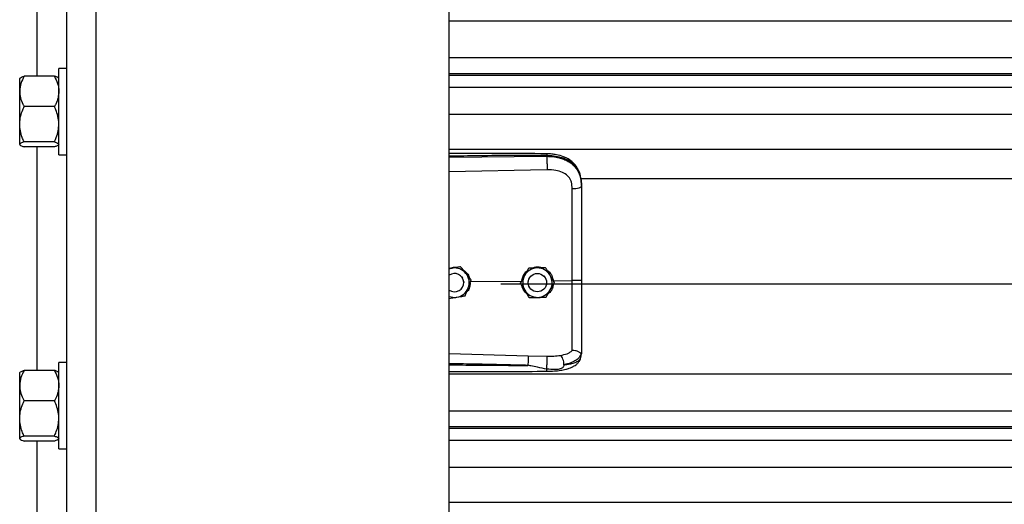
# Model space of a CAD drawing. Header units: inches. Extents: x 170 to 284, y 215 to 248.
# Tile 13 of 195: x 177.587 to 178.16, y 221.917 to 222.199. Entities that reach past the tile are written whole.
import ezdxf

# ---------------------------------------------------------------- set-up
doc = ezdxf.new("R2010")
doc.units = ezdxf.units.IN
doc.header["$LTSCALE"] = 0.25
doc.header["$MEASUREMENT"] = 0
doc.layers.add('RH BENCH MOUNT', color=7, linetype='Continuous')

msp = doc.modelspace()

# ---------------------------------------------------------------- linework, layer by layer
at = {"layer": 'RH BENCH MOUNT'}
for p, q in [((177.61447, 219.95433), (177.61447, 224.21481)), ((177.63159, 219.95433), (177.63159, 224.16601)), ((177.83703, 219.95433), (177.83703, 224.15478)), ((177.59735, 222.16632), (177.59735, 222.29644)), ((177.83703, 222.19852), (181.86935, 222.19852)), ((177.83703, 222.17714), (181.86935, 222.17714)), ((177.61447, 222.17092), (177.60988, 222.17092)), ((177.60988, 222.12062), (177.60988, 222.17092)), ((181.86935, 222.16766), (177.83703, 222.16766)), ((177.83703, 222.16702), (181.86935, 222.16702)), ((177.5873, 222.16526), (177.58711, 222.16504)), ((177.58711, 222.15749), (177.58711, 222.16504)), ((177.60731, 222.16632), (177.58968, 222.16632)), ((177.60988, 222.16504), (177.60969, 222.16526)), ((177.58711, 222.1384), (177.58711, 222.15749)), ((177.83703, 222.16), (181.86935, 222.16)), ((177.60731, 222.14867), (177.58968, 222.14867)), ((177.83703, 222.14432), (181.86935, 222.14432)), ((177.58711, 222.12668), (177.58711, 222.1384)), ((177.58711, 222.12651), (177.58711, 222.12668)), ((177.58711, 222.12651), (177.5873, 222.12629)), ((177.60731, 222.12812), (177.58968, 222.12812)), ((177.60969, 222.12629), (177.60988, 222.12651)), ((177.60731, 222.12523), (177.58968, 222.12523)), ((177.59735, 221.99511), (177.59735, 222.12523)), ((177.60988, 222.12062), (177.61447, 222.12062)), ((177.83703, 222.12393), (181.86935, 222.12393)), ((177.83703, 222.11918), (177.89388, 222.11972)), ((177.89388, 222.11972), (177.89388, 222.12013)), ((177.89398, 222.11193), (177.83703, 222.11072)), ((177.91358, 222.10685), (181.7928, 222.10685)), ((177.91408, 222.10279), (177.91408, 222.10231)), ((177.83881, 222.05465), (177.83703, 222.05436)), ((177.84369, 222.05545), (177.84276, 222.0553)), ((177.84369, 222.05545), (177.84369, 222.05545)), ((177.88333, 222.05469), (177.88333, 222.05469)), ((177.89321, 222.05484), (177.89321, 222.05484)), ((177.84433, 222.04959), (177.84472, 222.04904)), ((177.84553, 222.0462), (177.84553, 222.0462)), ((177.84957, 222.04681), (177.87927, 222.04709)), ((177.84994, 222.04779), (177.84994, 222.04779)), ((177.88305, 222.0462), (177.88308, 222.0468)), ((177.88305, 222.0462), (177.88305, 222.0462)), ((177.89205, 222.05011), (177.89299, 222.04895)), ((177.89299, 222.04895), (177.89313, 222.04869)), ((177.89373, 222.04664), (177.89375, 222.0462)), ((177.89375, 222.0462), (177.89375, 222.0462)), ((177.89771, 222.04727), (177.90862, 222.04737)), ((177.89828, 222.04635), (177.89828, 222.04635)), ((177.8672, 222.04546), (181.83919, 222.04546)), ((177.87851, 222.04606), (177.87851, 222.04606)), ((177.83703, 222.00505), (177.88297, 222.00371)), ((177.88297, 222.00371), (177.89396, 222.00345)), ((177.91374, 222.00274), (177.91408, 222.00472)), ((177.91408, 222.00525), (177.91408, 222.00472)), ((177.60731, 221.99511), (177.58968, 221.99511)), ((177.61447, 221.99972), (177.60988, 221.99972)), ((177.60988, 221.94942), (177.60988, 221.99972)), ((177.5873, 221.99405), (177.58711, 221.99383)), ((177.58711, 221.98629), (177.58711, 221.99383)), ((177.60988, 221.99383), (177.60969, 221.99405)), ((177.83703, 221.99307), (181.86935, 221.99307)), ((177.58711, 221.96719), (177.58711, 221.98629)), ((177.60731, 221.97746), (177.58968, 221.97746)), ((177.83703, 221.9717), (181.86935, 221.9717)), ((177.58711, 221.95547), (177.58711, 221.96719)), ((181.86935, 221.96221), (177.83703, 221.96221)), ((177.83703, 221.96157), (181.86935, 221.96157)), ((177.58711, 221.95531), (177.58711, 221.95547)), ((177.58711, 221.95531), (177.5873, 221.95508)), ((177.60731, 221.95692), (177.58968, 221.95692)), ((177.60969, 221.95508), (177.60988, 221.95531)), ((177.83703, 221.95455), (181.86935, 221.95455)), ((177.60731, 221.95402), (177.58968, 221.95402)), ((177.59735, 221.82391), (177.59735, 221.95402)), ((177.60988, 221.94942), (177.61447, 221.94942)), ((177.83703, 221.93887), (181.86935, 221.93887)), ((177.83703, 221.91848), (181.86935, 221.91848))]:
    msp.add_line(p, q, dxfattribs=at)
at = {"layer": 'RH BENCH MOUNT', "flags": 128}
for points in [[(177.91408, 222.10231), (177.91397, 222.10201), (177.91367, 222.10172), (177.91316, 222.10146), (177.91249, 222.10123), (177.91167, 222.10104), (177.91072, 222.10089), (177.90969, 222.1008), (177.90862, 222.10076)], [(177.83703, 222.05416), (177.83772, 222.0544), (177.83881, 222.05465)], [(177.84547, 222.04704), (177.84551, 222.04667), (177.84553, 222.0462)]]:
    msp.add_lwpolyline(points, dxfattribs=at)
at = {"layer": 'RH BENCH MOUNT'}
msp.add_circle((177.8884, 222.0462), 0.00535, dxfattribs=at)
for centre, radius, start, end in [((177.84018, 222.0462), 0.00856, 39.24773, 99.24773), ((177.8884, 222.0462), 0.00856, 90.85968, 150.85968), ((177.8884, 222.0462), 0.00856, 30.85968, 90.85968), ((177.84018, 222.0462), 0.00535, 300.00974, 126.0719), ((177.84018, 222.0462), 0.00856, 339.24773, 39.24773), ((177.8884, 222.0462), 0.00856, 150.85968, 210.85968), ((177.8884, 222.0462), 0.00856, 330.85968, 30.85968), ((177.84018, 222.0462), 0.00535, 233.9281, 300.00974), ((177.84018, 222.0462), 0.00856, 279.24773, 339.24773), ((177.8884, 222.0462), 0.00856, 210.85968, 270.85968), ((177.8884, 222.0462), 0.00856, 270.85968, 330.85968), ((177.84018, 222.0462), 0.00856, 248.40768, 279.24773)]:
    msp.add_arc(centre, radius, start, end, dxfattribs=at)
for points, knots in [([(177.58968, 222.16632), (177.589, 222.16495), (177.58763, 222.16215), (177.58711, 222.1591), (177.58711, 222.15753), (177.58711, 222.15749)], [0, 0, 0, 0, 0.484341, 0.986328, 1, 1, 1, 1]), ([(177.58737, 222.1652), (177.58742, 222.16529), (177.5876, 222.16559), (177.58856, 222.16597), (177.58942, 222.16624), (177.58968, 222.16632)], [0, 0, 0, 0, 0.237471, 0.77815, 1, 1, 1, 1]), ([(177.60731, 222.16632), (177.60798, 222.16495), (177.60936, 222.16215), (177.60987, 222.1591), (177.60988, 222.15753), (177.60988, 222.15749)], [0, 0, 0, 0, 0.484341, 0.986328, 1, 1, 1, 1]), ([(177.60962, 222.1652), (177.60956, 222.16529), (177.60939, 222.16559), (177.60842, 222.16597), (177.60756, 222.16624), (177.60731, 222.16632)], [0, 0, 0, 0, 0.2374712, 0.7781502, 1, 1, 1, 1]), ([(177.58711, 222.15749), (177.58721, 222.15626), (177.5874, 222.15374), (177.58856, 222.15082), (177.58942, 222.14915), (177.58968, 222.14867)], [0, 0, 0, 0, 0.406291, 0.827266, 1, 1, 1, 1]), ([(177.60988, 222.15749), (177.60978, 222.15626), (177.60958, 222.15374), (177.60843, 222.15082), (177.60756, 222.14915), (177.60731, 222.14867)], [0, 0, 0, 0, 0.4062906, 0.8272664, 1, 1, 1, 1]), ([(177.58711, 222.1384), (177.58711, 222.13863), (177.58713, 222.14017), (177.58755, 222.14304), (177.58858, 222.14622), (177.5894, 222.14806), (177.58968, 222.14867)], [0, 0, 0, 0, 0.066532, 0.435283, 0.814551, 1, 1, 1, 1]), ([(177.60988, 222.1384), (177.60988, 222.13863), (177.60986, 222.14017), (177.60944, 222.14304), (177.60841, 222.14622), (177.60758, 222.14806), (177.60731, 222.14867)], [0, 0, 0, 0, 0.066532, 0.435283, 0.814551, 1, 1, 1, 1]), ([(177.58968, 222.12812), (177.58929, 222.12899), (177.58839, 222.13105), (177.58735, 222.13448), (177.58719, 222.13708), (177.58711, 222.1384)], [0, 0, 0, 0, 0.26546, 0.628076, 1, 1, 1, 1]), ([(177.60731, 222.12812), (177.60769, 222.12899), (177.60859, 222.13105), (177.60963, 222.13448), (177.6098, 222.13708), (177.60988, 222.1384)], [0, 0, 0, 0, 0.26546, 0.628076, 1, 1, 1, 1]), ([(177.58968, 222.12812), (177.589, 222.1279), (177.58763, 222.12744), (177.58711, 222.12694), (177.58711, 222.12668), (177.58711, 222.12668)], [0, 0, 0, 0, 0.484341, 0.986328, 1, 1, 1, 1]), ([(177.58711, 222.12668), (177.58721, 222.12647), (177.5874, 222.12606), (177.58856, 222.12558), (177.58942, 222.12531), (177.58968, 222.12523)], [0, 0, 0, 0, 0.406291, 0.827266, 1, 1, 1, 1]), ([(177.60731, 222.12812), (177.60798, 222.1279), (177.60936, 222.12744), (177.60987, 222.12694), (177.60988, 222.12668), (177.60988, 222.12668)], [0, 0, 0, 0, 0.484341, 0.986328, 1, 1, 1, 1]), ([(177.60962, 222.12635), (177.60956, 222.12626), (177.60939, 222.12596), (177.60842, 222.12558), (177.60756, 222.12531), (177.60731, 222.12523)], [0, 0, 0, 0, 0.237471, 0.77815, 1, 1, 1, 1]), ([(177.89386, 222.12122), (177.88465, 222.12129), (177.86656, 222.12142), (177.84762, 222.12136), (177.83789, 222.12131), (177.83703, 222.12131)], [0, 0, 0, 0, 0.486583, 0.954841, 1, 1, 1, 1]), ([(177.91399, 222.10484), (177.91387, 222.10591), (177.91366, 222.10784), (177.91291, 222.11036), (177.91205, 222.11227), (177.91098, 222.11403), (177.90966, 222.11561), (177.90819, 222.11691), (177.90682, 222.11787), (177.90538, 222.1187), (177.903, 222.11977), (177.90006, 222.12058), (177.89675, 222.12111), (177.89486, 222.12118), (177.89386, 222.12122)], [0, 0, 0, 0, 0.108447, 0.196305, 0.269183, 0.327997, 0.41496, 0.491641, 0.538976, 0.594191, 0.669415, 0.814855, 0.902261, 1, 1, 1, 1]), ([(177.89386, 222.1212), (177.89386, 222.12121), (177.89387, 222.12122), (177.89387, 222.12111), (177.89388, 222.12081), (177.89388, 222.1204), (177.89388, 222.12013)], [0, 0, 0, 0, 0.097876, 0.335386, 0.567961, 1, 1, 1, 1]), ([(177.89388, 222.12013), (177.88758, 222.12017), (177.87434, 222.12025), (177.85539, 222.12007), (177.84275, 222.11985), (177.83703, 222.11975)], [0, 0, 0, 0, 0.33267, 0.698436, 1, 1, 1, 1]), ([(177.91408, 222.10279), (177.91401, 222.10415), (177.9139, 222.10671), (177.91293, 222.1102), (177.91164, 222.11261), (177.91027, 222.11432), (177.90919, 222.11536), (177.90813, 222.11619), (177.90714, 222.11685), (177.90591, 222.11754), (177.90431, 222.11827), (177.90165, 222.11918), (177.89811, 222.11994), (177.89521, 222.12007), (177.89388, 222.12013)], [0, 0, 0, 0, 0.130716, 0.246761, 0.357793, 0.417097, 0.479148, 0.517715, 0.55909, 0.603295, 0.663348, 0.735369, 0.879208, 1, 1, 1, 1]), ([(177.89388, 222.11972), (177.8939, 222.11914), (177.89395, 222.11794), (177.89399, 222.11572), (177.894, 222.11354), (177.89399, 222.11245), (177.89398, 222.11193)], [0, 0, 0, 0, 0.240694, 0.5, 0.759306, 1, 1, 1, 1]), ([(177.89388, 222.11972), (177.89508, 222.11969), (177.89751, 222.11962), (177.90084, 222.119), (177.90382, 222.11806), (177.90635, 222.11685), (177.9086, 222.1153), (177.91046, 222.11346), (177.91195, 222.11133), (177.91312, 222.10877), (177.91392, 222.1057), (177.91402, 222.10345), (177.91408, 222.10231)], [0, 0, 0, 0, 0.109401, 0.222347, 0.315179, 0.410223, 0.501275, 0.594601, 0.683449, 0.774533, 0.885821, 1, 1, 1, 1]), ([(177.90819, 222.10469), (177.90819, 222.10469), (177.90809, 222.10505), (177.9076, 222.10646), (177.90606, 222.10866), (177.90299, 222.11056), (177.89888, 222.11177), (177.89572, 222.11187), (177.89398, 222.11193)], [0, 0, 0, 0, 0.000004, 0.065095, 0.26167, 0.475311, 0.709366, 1, 1, 1, 1]), ([(177.90862, 222.10076), (177.90855, 222.10208), (177.90848, 222.10341), (177.90819, 222.10469), (177.90819, 222.10469)], [0, 0, 0, 0, 0.99998, 1, 1, 1, 1]), ([(177.90862, 222.04737), (177.90862, 222.04737), (177.90862, 222.05076), (177.90862, 222.05781), (177.90862, 222.06848), (177.90862, 222.07936), (177.90862, 222.09014), (177.90862, 222.09722), (177.90862, 222.10076)], [0, 0, 0, 0, 0.000001, 0.187792, 0.390844, 0.593896, 0.796948, 1, 1, 1, 1]), ([(177.91408, 222.10231), (177.91408, 222.09868), (177.91408, 222.0914), (177.91408, 222.08032), (177.91408, 222.06914), (177.91408, 222.05817), (177.91408, 222.05092), (177.91408, 222.04744)], [0, 0, 0, 0, 0.202757, 0.406104, 0.60886, 0.812207, 1, 1, 1, 1]), ([(177.83703, 222.05448), (177.83787, 222.05476), (177.83928, 222.05524), (177.84075, 222.05512), (177.84135, 222.05507)], [0, 0, 0, 0, 0.594398, 1, 1, 1, 1]), ([(177.84369, 222.05545), (177.84301, 222.05534), (177.84164, 222.05511), (177.83998, 222.05484), (177.83903, 222.05469), (177.83881, 222.05465)], [0, 0, 0, 0, 0.4299704, 0.8700602, 1, 1, 1, 1]), ([(177.84681, 222.05162), (177.84669, 222.05177), (177.84572, 222.05295), (177.84466, 222.05425), (177.84378, 222.05533), (177.84369, 222.05545)], [0, 0, 0, 0, 0.115647, 0.904534, 1, 1, 1, 1]), ([(177.84681, 222.05162), (177.84669, 222.05177), (177.84572, 222.05296), (177.84466, 222.05426), (177.84378, 222.05533), (177.84369, 222.05545)], [0, 0, 0, 0, 0.115647, 0.904534, 1, 1, 1, 1]), ([(177.84496, 222.05375), (177.84561, 222.05332), (177.8471, 222.05234), (177.8484, 222.05061), (177.84868, 222.04937), (177.84873, 222.04913)], [0, 0, 0, 0, 0.381422, 0.875754, 1, 1, 1, 1]), ([(177.87943, 222.0477), (177.87959, 222.04845), (177.87997, 222.05021), (177.8811, 222.05205), (177.88214, 222.05278), (177.88234, 222.05292)], [0, 0, 0, 0, 0.377677, 0.881161, 1, 1, 1, 1]), ([(177.88333, 222.05469), (177.88299, 222.05409), (177.88232, 222.05288), (177.8815, 222.05141), (177.88103, 222.05056), (177.88092, 222.05037)], [0, 0, 0, 0, 0.42997, 0.87006, 1, 1, 1, 1]), ([(177.88333, 222.05469), (177.88299, 222.05409), (177.88232, 222.05288), (177.8815, 222.05141), (177.88103, 222.05057), (177.88092, 222.05037)], [0, 0, 0, 0, 0.42997, 0.87006, 1, 1, 1, 1]), ([(177.88827, 222.05476), (177.887, 222.05474), (177.8853, 222.05472), (177.88372, 222.05469), (177.88333, 222.05469)], [0, 0, 0, 0, 0.749773, 1, 1, 1, 1]), ([(177.88827, 222.05476), (177.887, 222.05475), (177.8853, 222.05472), (177.88372, 222.0547), (177.88333, 222.05469)], [0, 0, 0, 0, 0.7497734, 1, 1, 1, 1]), ([(177.88547, 222.05472), (177.88604, 222.05494), (177.88722, 222.05538), (177.88927, 222.05543), (177.8906, 222.05503), (177.89132, 222.05481)], [0, 0, 0, 0, 0.30274, 0.628644, 1, 1, 1, 1]), ([(177.89321, 222.05484), (177.89253, 222.05483), (177.89114, 222.05481), (177.88945, 222.05478), (177.88849, 222.05477), (177.88827, 222.05476)], [0, 0, 0, 0, 0.42997, 0.87006, 1, 1, 1, 1]), ([(177.89321, 222.05484), (177.89253, 222.05483), (177.89114, 222.05481), (177.88945, 222.05478), (177.88849, 222.05477), (177.88827, 222.05476)], [0, 0, 0, 0, 0.4299704, 0.8700602, 1, 1, 1, 1]), ([(177.89574, 222.05059), (177.89564, 222.05076), (177.89486, 222.05207), (177.894, 222.05351), (177.89329, 222.05471), (177.89321, 222.05484)], [0, 0, 0, 0, 0.115647, 0.904534, 1, 1, 1, 1]), ([(177.89574, 222.0506), (177.89564, 222.05076), (177.89486, 222.05208), (177.894, 222.05352), (177.89329, 222.05471), (177.89321, 222.05484)], [0, 0, 0, 0, 0.115647, 0.904534, 1, 1, 1, 1]), ([(177.89408, 222.05337), (177.89433, 222.05323), (177.89546, 222.05254), (177.89694, 222.05044), (177.89744, 222.04835), (177.89771, 222.04727)], [0, 0, 0, 0, 0.117443, 0.542782, 1, 1, 1, 1]), ([(177.84994, 222.04779), (177.84968, 222.04812), (177.84868, 222.04934), (177.8476, 222.05065), (177.84681, 222.05162)], [0, 0, 0, 0, 0.264307, 1, 1, 1, 1]), ([(177.84994, 222.04779), (177.84968, 222.04812), (177.84868, 222.04934), (177.8476, 222.05065), (177.84681, 222.05162)], [0, 0, 0, 0, 0.264307, 1, 1, 1, 1]), ([(177.84819, 222.04317), (177.84864, 222.04436), (177.84924, 222.04595), (177.8498, 222.04742), (177.84994, 222.04779)], [0, 0, 0, 0, 0.749773, 1, 1, 1, 1]), ([(177.88092, 222.05037), (177.8803, 222.04926), (177.87947, 222.04778), (177.8787, 222.0464), (177.87851, 222.04606)], [0, 0, 0, 0, 0.749773, 1, 1, 1, 1]), ([(177.88092, 222.05037), (177.8803, 222.04926), (177.87947, 222.04778), (177.8787, 222.0464), (177.87851, 222.04606)], [0, 0, 0, 0, 0.7497734, 1, 1, 1, 1]), ([(177.89828, 222.04635), (177.89807, 222.04671), (177.89726, 222.04807), (177.89638, 222.04952), (177.89574, 222.0506)], [0, 0, 0, 0, 0.264307, 1, 1, 1, 1]), ([(177.89828, 222.04635), (177.89807, 222.04671), (177.89726, 222.04807), (177.89638, 222.04952), (177.89574, 222.05059)], [0, 0, 0, 0, 0.264307, 1, 1, 1, 1]), ([(177.89587, 222.04203), (177.89649, 222.04315), (177.89732, 222.04463), (177.89809, 222.04601), (177.89828, 222.04635)], [0, 0, 0, 0, 0.749773, 1, 1, 1, 1]), ([(177.91408, 222.04744), (177.914, 222.04743), (177.91383, 222.04741), (177.91258, 222.04738), (177.91078, 222.04737), (177.90934, 222.04737), (177.90862, 222.04737)], [0, 0, 0, 0, 0.250001, 0.500001, 0.750001, 1, 1, 1, 1]), ([(177.90862, 222.00668), (177.90862, 222.00695), (177.90862, 222.00852), (177.90862, 222.01195), (177.90862, 222.01755), (177.90862, 222.02399), (177.90862, 222.03122), (177.90862, 222.03909), (177.90862, 222.04462), (177.90862, 222.04737), (177.90862, 222.04737)], [0, 0, 0, 0, 0.031558, 0.189146, 0.346734, 0.504328, 0.661923, 0.83096, 0.999998, 1, 1, 1, 1]), ([(177.91408, 222.04744), (177.91408, 222.04441), (177.91408, 222.03823), (177.91408, 222.02944), (177.91408, 222.02128), (177.91408, 222.0147), (177.91408, 222.00931), (177.91408, 222.00661), (177.91408, 222.00525)], [0, 0, 0, 0, 0.187091, 0.380392, 0.555876, 0.736448, 0.867195, 1, 1, 1, 1]), ([(177.84644, 222.03855), (177.84668, 222.03919), (177.84717, 222.04048), (177.84777, 222.04206), (177.84811, 222.04296), (177.84819, 222.04317)], [0, 0, 0, 0, 0.4299704, 0.8700602, 1, 1, 1, 1]), ([(177.84927, 222.04603), (177.8492, 222.04521), (177.84904, 222.04345), (177.84819, 222.04164), (177.8474, 222.04094), (177.84731, 222.04086)], [0, 0, 0, 0, 0.439592, 0.936516, 1, 1, 1, 1]), ([(177.88105, 222.04181), (177.88095, 222.04198), (177.88016, 222.04329), (177.8793, 222.04473), (177.87859, 222.04593), (177.87851, 222.04606)], [0, 0, 0, 0, 0.115647, 0.904534, 1, 1, 1, 1]), ([(177.88233, 222.03967), (177.88168, 222.04033), (177.88033, 222.0417), (177.87943, 222.04357), (177.87938, 222.04459), (177.87938, 222.0446)], [0, 0, 0, 0, 0.479701, 0.993135, 1, 1, 1, 1]), ([(177.88358, 222.03757), (177.88337, 222.03793), (177.88256, 222.03928), (177.88169, 222.04074), (177.88105, 222.04181)], [0, 0, 0, 0, 0.264307, 1, 1, 1, 1]), ([(177.89347, 222.03772), (177.8938, 222.03832), (177.89447, 222.03953), (177.8953, 222.041), (177.89577, 222.04184), (177.89587, 222.04203)], [0, 0, 0, 0, 0.42997, 0.87006, 1, 1, 1, 1]), ([(177.8976, 222.04513), (177.89749, 222.04442), (177.89722, 222.04275), (177.89607, 222.04082), (177.89494, 222.03997), (177.89457, 222.0397)], [0, 0, 0, 0, 0.335649, 0.786425, 1, 1, 1, 1]), ([(177.83703, 222.03702), (177.83759, 222.03711), (177.83885, 222.03731), (177.84039, 222.03756), (177.84134, 222.03772), (177.84156, 222.03775)], [0, 0, 0, 0, 0.38442, 0.859677, 1, 1, 1, 1]), ([(177.84156, 222.03775), (177.84282, 222.03796), (177.84449, 222.03823), (177.84605, 222.03849), (177.84644, 222.03855)], [0, 0, 0, 0, 0.749773, 1, 1, 1, 1]), ([(177.88358, 222.03757), (177.88427, 222.03758), (177.88565, 222.0376), (177.88734, 222.03763), (177.8883, 222.03764), (177.88852, 222.03764)], [0, 0, 0, 0, 0.42997, 0.87006, 1, 1, 1, 1]), ([(177.89067, 222.03768), (177.89057, 222.03764), (177.8898, 222.03734), (177.8885, 222.03728), (177.8874, 222.03753), (177.887, 222.03762)], [0, 0, 0, 0, 0.081672, 0.673462, 1, 1, 1, 1]), ([(177.88852, 222.03764), (177.8898, 222.03766), (177.89149, 222.03769), (177.89307, 222.03771), (177.89347, 222.03772)], [0, 0, 0, 0, 0.749773, 1, 1, 1, 1]), ([(177.90179, 222.00386), (177.90316, 222.00415), (177.90524, 222.00458), (177.90742, 222.00563), (177.90822, 222.00633), (177.90862, 222.00669)], [0, 0, 0, 0, 0.490199, 0.7438847, 1, 1, 1, 1]), ([(177.91388, 222.005), (177.91383, 222.00499), (177.91373, 222.00498), (177.91344, 222.00516), (177.91297, 222.00549), (177.9121, 222.00607), (177.91062, 222.00669), (177.90928, 222.00669), (177.90862, 222.00669)], [0, 0, 0, 0, 0.1136769, 0.2333502, 0.3620694, 0.5019164, 0.7557449, 1, 1, 1, 1]), ([(177.88297, 222.00371), (177.88298, 222.00348), (177.88299, 222.00311), (177.88298, 222.00225), (177.88298, 222.00147), (177.88296, 222.00061), (177.88294, 221.99945), (177.88291, 221.99861), (177.88289, 221.99806)], [0, 0, 0, 0, 0.2394515, 0.3683458, 0.4999762, 0.6316106, 0.7605158, 1, 1, 1, 1]), ([(177.89382, 221.99463), (177.89531, 221.99467), (177.89809, 221.99473), (177.90183, 221.99516), (177.9047, 221.99571), (177.90681, 221.99632), (177.90839, 221.99693), (177.90976, 221.99763), (177.91104, 221.99851), (177.91216, 221.99958), (177.91318, 222.001), (177.91353, 222.00211), (177.91372, 222.00269)], [0, 0, 0, 0, 0.169691, 0.317141, 0.442436, 0.538436, 0.608329, 0.684096, 0.742678, 0.815168, 0.901564, 1, 1, 1, 1]), ([(177.89387, 221.99588), (177.89389, 221.99612), (177.89392, 221.99663), (177.89396, 221.99764), (177.894, 221.99883), (177.89402, 222.0001), (177.89403, 222.0013), (177.89402, 222.0023), (177.89399, 222.00304), (177.89397, 222.00332), (177.89396, 222.00345)], [0, 0, 0, 0, 0.109851, 0.231726, 0.363178, 0.5, 0.636822, 0.768274, 0.890149, 1, 1, 1, 1]), ([(177.89396, 222.00345), (177.89531, 222.00345), (177.89801, 222.00343), (177.90052, 222.00372), (177.90177, 222.00386)], [0, 0, 0, 0, 0.500392, 1, 1, 1, 1]), ([(177.90387, 221.99846), (177.90385, 221.99899), (177.9038, 222.00009), (177.90332, 222.00175), (177.90262, 222.00314), (177.90205, 222.00363), (177.90178, 222.00386)], [0, 0, 0, 0, 0.240562, 0.499746, 0.759069, 1, 1, 1, 1]), ([(177.91388, 222.005), (177.91361, 222.00428), (177.91304, 222.0028), (177.91099, 222.00096), (177.908, 221.99941), (177.90527, 221.99878), (177.90387, 221.99846)], [0, 0, 0, 0, 0.2305258, 0.4734878, 0.729738, 1, 1, 1, 1]), ([(177.90388, 221.99846), (177.90442, 221.99852), (177.90573, 221.99865), (177.90713, 221.99888), (177.90808, 221.99908), (177.90931, 221.99935), (177.911, 221.99992), (177.91282, 222.00105), (177.91343, 222.00216), (177.91374, 222.00274)], [0, 0, 0, 0, 0.109188, 0.260819, 0.307798, 0.335524, 0.562789, 0.774954, 1, 1, 1, 1]), ([(177.91408, 222.00525), (177.91408, 222.00525), (177.91408, 222.00524), (177.91407, 222.00513), (177.91397, 222.00506), (177.91388, 222.00499)], [0, 0, 0, 0, 0.011935, 0.118982, 1, 1, 1, 1]), ([(177.58968, 221.99511), (177.589, 221.99374), (177.58763, 221.99095), (177.58711, 221.98789), (177.58711, 221.98633), (177.58711, 221.98629)], [0, 0, 0, 0, 0.484341, 0.986328, 1, 1, 1, 1]), ([(177.58737, 221.99399), (177.58742, 221.99409), (177.5876, 221.99439), (177.58856, 221.99476), (177.58942, 221.99503), (177.58968, 221.99511)], [0, 0, 0, 0, 0.237471, 0.77815, 1, 1, 1, 1]), ([(177.60731, 221.99511), (177.60798, 221.99374), (177.60936, 221.99095), (177.60987, 221.98789), (177.60988, 221.98633), (177.60988, 221.98629)], [0, 0, 0, 0, 0.484341, 0.986328, 1, 1, 1, 1]), ([(177.60962, 221.99399), (177.60956, 221.99409), (177.60939, 221.99439), (177.60842, 221.99476), (177.60756, 221.99503), (177.60731, 221.99511)], [0, 0, 0, 0, 0.2374712, 0.7781502, 1, 1, 1, 1]), ([(177.88289, 221.99806), (177.87899, 221.99816), (177.87072, 221.99837), (177.85761, 221.99865), (177.84666, 221.99886), (177.83965, 221.99899), (177.83747, 221.99903), (177.83703, 221.99904)], [0, 0, 0, 0, 0.25516, 0.541071, 0.857735, 0.971288, 1, 1, 1, 1]), ([(177.83703, 221.99839), (177.83963, 221.99836), (177.8447, 221.9983), (177.85226, 221.99822), (177.85991, 221.99815), (177.86767, 221.9981), (177.87539, 221.99806), (177.88043, 221.99806), (177.88289, 221.99806)], [0, 0, 0, 0, 0.169941, 0.331425, 0.494842, 0.670531, 0.838916, 1, 1, 1, 1]), ([(177.83703, 221.99449), (177.8407, 221.99449), (177.85217, 221.99449), (177.8711, 221.99452), (177.88637, 221.99459), (177.89382, 221.99463)], [0, 0, 0, 0, 0.1936599, 0.6060178, 1, 1, 1, 1]), ([(177.89387, 221.99588), (177.89209, 221.99623), (177.88903, 221.99682), (177.8856, 221.99754), (177.88386, 221.9979), (177.88336, 221.998), (177.88321, 221.99803), (177.88316, 221.99804)], [0, 0, 0, 0, 0.50228, 0.861696, 0.958427, 0.986103, 1, 1, 1, 1]), ([(177.89382, 221.99465), (177.89383, 221.99464), (177.89383, 221.99458), (177.89384, 221.99477), (177.89386, 221.9951), (177.89387, 221.99553), (177.89387, 221.99582), (177.89387, 221.99588)], [0, 0, 0, 0, 0.034367, 0.324567, 0.621015, 0.917463, 1, 1, 1, 1]), ([(177.90388, 221.99846), (177.9038, 221.99809), (177.9037, 221.99757), (177.90333, 221.99697), (177.9029, 221.99654), (177.9021, 221.9961), (177.90062, 221.99573), (177.89786, 221.99549), (177.89547, 221.99573), (177.89387, 221.99588)], [0, 0, 0, 0, 0.100127, 0.139586, 0.189714, 0.258234, 0.369736, 0.580348, 1, 1, 1, 1]), ([(177.58711, 221.98629), (177.58721, 221.98505), (177.5874, 221.98254), (177.58856, 221.97961), (177.58942, 221.97795), (177.58968, 221.97746)], [0, 0, 0, 0, 0.406291, 0.827266, 1, 1, 1, 1]), ([(177.60988, 221.98629), (177.60978, 221.98505), (177.60958, 221.98254), (177.60843, 221.97961), (177.60756, 221.97795), (177.60731, 221.97746)], [0, 0, 0, 0, 0.406291, 0.827266, 1, 1, 1, 1]), ([(177.58711, 221.96719), (177.58711, 221.96743), (177.58713, 221.96896), (177.58755, 221.97184), (177.58858, 221.97501), (177.5894, 221.97686), (177.58968, 221.97746)], [0, 0, 0, 0, 0.066532, 0.435283, 0.814551, 1, 1, 1, 1]), ([(177.60988, 221.96719), (177.60988, 221.96743), (177.60986, 221.96896), (177.60944, 221.97184), (177.60841, 221.97501), (177.60758, 221.97686), (177.60731, 221.97746)], [0, 0, 0, 0, 0.066532, 0.435283, 0.814551, 1, 1, 1, 1]), ([(177.58968, 221.95692), (177.58929, 221.95779), (177.58839, 221.95985), (177.58735, 221.96327), (177.58719, 221.96587), (177.58711, 221.96719)], [0, 0, 0, 0, 0.2654599, 0.6280765, 1, 1, 1, 1]), ([(177.60731, 221.95692), (177.60769, 221.95779), (177.60859, 221.95985), (177.60963, 221.96327), (177.6098, 221.96587), (177.60988, 221.96719)], [0, 0, 0, 0, 0.26546, 0.628076, 1, 1, 1, 1]), ([(177.58968, 221.95692), (177.589, 221.95669), (177.58763, 221.95624), (177.58711, 221.95573), (177.58711, 221.95548), (177.58711, 221.95547)], [0, 0, 0, 0, 0.484341, 0.986328, 1, 1, 1, 1]), ([(177.58711, 221.95547), (177.58721, 221.95527), (177.5874, 221.95486), (177.58856, 221.95438), (177.58942, 221.9541), (177.58968, 221.95402)], [0, 0, 0, 0, 0.406291, 0.827266, 1, 1, 1, 1]), ([(177.60731, 221.95692), (177.60798, 221.95669), (177.60936, 221.95624), (177.60987, 221.95573), (177.60988, 221.95548), (177.60988, 221.95547)], [0, 0, 0, 0, 0.484341, 0.986328, 1, 1, 1, 1]), ([(177.60962, 221.95514), (177.60956, 221.95505), (177.60939, 221.95475), (177.60842, 221.95438), (177.60756, 221.9541), (177.60731, 221.95402)], [0, 0, 0, 0, 0.237471, 0.77815, 1, 1, 1, 1])]:
    msp.add_open_spline(points, degree=3, knots=knots, dxfattribs=at)

doc.saveas('drawing.dxf')
